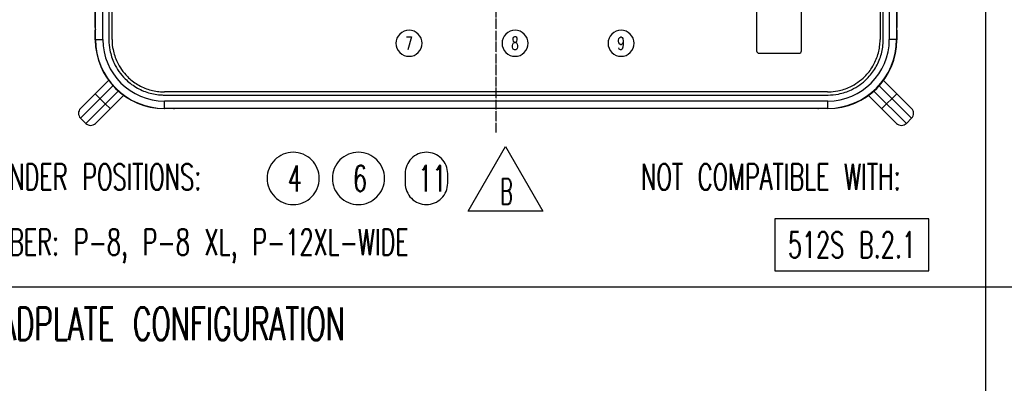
# Model space of a CAD drawing. Extents: x -1763 to 4575, y -3429 to 1051.
# Tile 160 of 174: x 716 to 1923, y -968 to -522. Entities that reach past the tile are written whole.
import ezdxf

# ---------------------------------------------------------------- set-up
doc = ezdxf.new("R2010")
doc.units = 0
doc.linetypes.add('DOT_CENTER', pattern=[14, 12, -1, 0, -1])
doc.layers.get('0').update_dxf_attribs({"linetype": 'CONTINUOUS'})
for name, color, linetype in [('1', 7, 'CONTINUOUS'), ('VOLL3', 7, 'CONTINUOUS'), ('VOLL4', 7, 'CONTINUOUS')]:
    doc.layers.add(name, color=color, linetype=linetype)
doc.styles.add('CONVERTER_1', font='txt.shx', dxfattribs={"width": 0.63})
doc.styles.add('CONVERTER_11', font='txt.shx', dxfattribs={"width": 0.54})

# ---------------------------------------------------------------- blocks, each defined once
blk = doc.blocks.new('TEXT__610', base_point=(-2000, -2800))
at = {"layer": '1', "color": 7, "linetype": 'CONTINUOUS'}
blk.add_line((1900, 800), (1900, -2170), dxfattribs=at)
at = {"layer": '1', "color": 1, "linetype": 'CONTINUOUS'}
blk.add_line((4500, -850), (-700, -850), dxfattribs=at)
at = {"layer": '1', "color": 1}
for points in [[(1051.3, -748.9), (1051.3, -748.9, 0.414214), (1083.3, -716.9), (1083.3, -716.9, 0.414214), (1051.3, -684.9), (1051.3, -684.9, 0.414214), (1019.3, -716.9), (1019.3, -716.9, 0.414214)], [(1131.3, -748.9), (1131.3, -748.9, 0.414214), (1163.3, -716.9), (1163.3, -716.9, 0.414214), (1131.3, -684.9), (1131.3, -684.9, 0.414214), (1099.3, -716.9), (1099.3, -716.9, 0.414214)], [(1214.7, -748.9), (1214.7, -748.9, 0.414214), (1240.8, -722.8), (1240.8, -711, 0.414214), (1214.7, -684.9), (1214.7, -684.9, 0.414214), (1188.6, -711), (1188.6, -722.8, 0.414214)]]:
    blk.add_lwpolyline(points, format="xyb", close=True, dxfattribs=at)
at = {"layer": '1', "color": 7}
blk.add_lwpolyline([(1641.9, -766.3), (1641.9, -830.3), (1830.7, -830.3), (1830.7, -766.3)], close=True, dxfattribs=at)
at = {"layer": '1', "color": 1, "style": 'CONVERTER_1', "width": 0.63}
for s, p in [('CYLINDER POSITIONS:', (647.6, -731)), ('NOT COMPATIBLE WITH:', (1477.6, -731)), ('4', (1044.6, -732.9)), ('6', (1124.6, -732.9)), ('11', (1204.6, -732.9)), ('PROBER: P-8, P-8 XL, P-12XL-WIDE', (647.6, -811))]:
    blk.add_text(s, height=32, dxfattribs=at).set_placement(p)
at = {"layer": '1', "color": 7, "style": 'CONVERTER_1', "width": 0.63}
for s, height, p in [('512S B.2.1', 32, (1657.9, -814.3)), ('HEADPLATE CONFIGURATION', 40, (647.6, -915))]:
    blk.add_text(s, height=height, dxfattribs=at).set_placement(p)
blk = doc.blocks.new('GABEL_TOP__840', base_point=(779.3, 772))
at = {"layer": '1', "color": 3, "linetype": 'DOT_CENTER'}
for p, q in [((1300, 374.8), (1300, 521.8)), ((1300, -660.7), (1300, 374.8)), ((779.3, -140), (1820.7, -140))]:
    blk.add_line(p, q, dxfattribs=at)
at = {"layer": '1', "color": 3, "linetype": 'CONTINUOUS'}
for p, q in [((893.7, 352.5), (1706.3, 352.5)), ((808.5, -275), (808.4, 252)), ((1791.5, -275), (1791.5, 252)), ((788.5, -275), (808.5, -275))]:
    blk.add_line(p, q, dxfattribs=at)
at = {"layer": 'VOLL3', "color": 3, "linetype": 'CONTINUOUS'}
for p, q in [((791.6, 508.5), (1808.5, 508.5)), ((788.5, 490.5), (788.5, 505.5)), ((1811.6, 505.5), (1811.6, 490.5)), ((788.5, 486.5), (788.5, -275)), ((1809.6, 488.5), (790.5, 488.5)), ((1811.6, 486.5), (1811.6, -272)), ((798.5, 441.2), (798.5, 425.8)), ((1801.5, 429.3), (1801.5, 437.7)), ((805.4, 433.5), (791.8, 433.5)), ((798.5, 314.7), (798.5, 299.3)), ((791.8, 307), (805.8, 307)), ((1808.5, 252), (1808.5, 127.3)), ((1808.5, 227.9), (1808.5, 127.3)), ((1808.5, 127.3), (1808.5, -275)), ((1808.5, -275), (1791.5, -275))]:
    blk.add_line(p, q, dxfattribs=at)
for centre, radius in [((798.5, 433.5), 5.5), ((798.5, 433.5), 3.2), ((798.5, 433.5), 2.4), ((1801.5, 433.5), 5.5), ((1801.5, 433.5), 3.2), ((1801.5, 433.5), 2.4), ((798.5, 307), 5.5), ((798.5, 307), 3.2), ((798.5, 307), 2.4), ((1801.5, 307), 5.5), ((1801.5, 307), 3.2), ((1801.5, 307), 2.4)]:
    blk.add_circle(centre, radius, dxfattribs=at)
for centre, radius, start, end in [((791.6, 505.5), 3, 90, 180), ((1808.5, 505.5), 3, 0, 90), ((790.5, 486.5), 2, 90, 180), ((790.5, 490.5), 2, 180, -90), ((1809.6, 490.5), 2, -90, 0), ((1809.6, 486.5), 2, 0, 90), ((798.5, 433.5), 3, 162, 72), ((798.5, 307), 3, 162, 72), ((1808.5, -272), 3, -90, 0)]:
    blk.add_arc(centre, radius, start, end, dxfattribs=at)
at = {"layer": 'VOLL4', "color": 3, "linetype": 'CONTINUOUS'}
for p, q in [((808.4, 252), (808.4, 275.8)), ((1791.5, 275.8), (1791.5, 252)), ((808.4, 252), (791.4, 252)), ((1808.5, 252), (1791.5, 252))]:
    blk.add_line(p, q, dxfattribs=at)
for centre, start, end in [((893.7, 266.7), 90, 173.9096), ((1706.3, 266.7), 6.0904, 90)]:
    blk.add_arc(centre, 85.8, start, end, dxfattribs=at)
blk = doc.blocks.new('MANI_TOPVIEW__841', base_point=(448.2, 2211.4))
at = {"layer": '1'}
blk.add_blockref('GABEL_TOP__840', (779.3, 772), dxfattribs=at)
blk = doc.blocks.new('TH_B__842', base_point=(1683.1, 1752.2))
at = {"color": 7, "linetype": 'CONTINUOUS'}
for p, q in [((808.9, -546.6), (808.9, 266.7)), ((817.9, -546.6), (817.9, 266.7)), ((825.3, 266.7), (825.3, -546.7)), ((829.1, -546.6), (829.1, 266.6)), ((1770.9, 266.6), (1770.9, -546.6)), ((1774.7, -546.7), (1774.7, 266.7)), ((1782.2, 266.7), (1782.2, -546.6)), ((1791.2, 266.7), (1791.2, -546.6)), ((808.6, -531.9), (808.6, 252)), ((1791.4, 252), (1791.4, -531.9)), ((1619.5, -491.5), (1619.5, -560.5)), ((1674.5, -560.5), (1674.5, -491.5)), ((808.9, -531.9), (808.6, -531.9)), ((808.6, -546.9), (808.6, -535.4)), ((1791.4, -531.9), (1791.2, -531.9)), ((1791.4, -535.4), (1791.4, -546.9)), ((808.9, -546.6), (817.9, -546.6)), ((1791.2, -546.6), (1782.2, -546.6)), ((1622.5, -563.5), (1671.5, -563.5)), ((824.8, -596.8), (790.5, -631.1)), ((830.2, -603.4), (790.5, -643.1)), ((824.8, -596.8), (824.8, -596.8)), ((1769.8, -603.4), (1809.5, -643.1)), ((1775.2, -596.8), (1775.2, -596.8)), ((1809.5, -631.1), (1775.2, -596.8)), ((836.6, -609.8), (796.9, -649.5)), ((820.9, -625.4), (808.6, -613.1)), ((808.9, -649.5), (843.2, -615.2)), ((843.2, -615.2), (843.2, -615.2)), ((893.3, -614.7), (1706.7, -614.7)), ((1706.6, -610.9), (893.4, -610.9)), ((1756.8, -615.2), (1756.8, -615.2)), ((1756.8, -615.2), (1791.1, -649.5)), ((1763.4, -609.8), (1803.1, -649.5)), ((1791.4, -613.1), (1773.1, -631.4)), ((826.9, -631.4), (820.9, -625.4)), ((893.4, -631.1), (893.4, -622.1)), ((1706.7, -622.1), (893.4, -622.1)), ((1706.7, -631.1), (1706.7, -622.1)), ((904.6, -631.4), (893.1, -631.4)), ((1706.7, -631.1), (893.4, -631.1)), ((908.1, -631.4), (908.1, -631.1)), ((1692, -631.4), (908.1, -631.4)), ((1692, -631.1), (1692, -631.4)), ((1707, -631.4), (1695.5, -631.4)), ((790.5, -643.1), (796.9, -649.5)), ((1803.1, -649.5), (1809.5, -643.1))]:
    blk.add_line(p, q, dxfattribs=at)
for centre, radius, start, end in [((810.6, -535.4), 2, 148.2117, 180), ((1789.5, -535.4), 2, 0, 31.7883), ((893.1, -546.9), 84.5, -180, -90), ((893.4, -546.6), 84.5, 180, -90), ((893.4, -546.6), 75.5, 180, -90), ((1706.7, -546.6), 75.5, -90, 0), ((1706.7, -546.6), 84.5, -90, 0), ((1707, -546.9), 84.5, -90, 0), ((1622.5, -560.5), 3, 180, -90), ((1671.5, -560.5), 3, -90, 0), ((796.5, -637.1), 8.5, 135, -135), ((904.6, -629.4), 2, -90, -58.2117), ((1695.5, -629.4), 2, -121.7883, -90), ((1803.5, -637.1), 8.5, -45, 45), ((802.9, -643.5), 8.5, -135, -45), ((1797.1, -643.5), 8.5, -135, -45)]:
    blk.add_arc(centre, radius, start, end, dxfattribs=at)
for points, knots in [([(825.3, -546.7), (825.3, -546.8), (825.3, -546.9), (825.3, -551.3), (825.7, -555.6), (827.6, -565.3), (829.4, -570.7), (833.5, -579.3), (835.4, -582.7), (839.9, -589), (842.4, -592), (845.2, -594.8), (849.2, -598.8), (853.6, -602.2), (863.3, -608), (868.5, -610.3), (879.2, -613.5), (884.8, -614.4), (891.3, -614.7), (892.1, -614.7), (893.1, -614.7), (893.2, -614.7), (893.3, -614.7)], [0, 0, 0, 0, 0.40337, 0.40337, 13.52804, 13.52804, 30.75641, 30.75641, 42.708869, 42.708869, 54.661329, 54.661329, 54.661329, 71.889628, 71.889628, 89.117923, 89.117923, 106.346215, 106.346215, 108.931019, 108.931019, 109.334267, 109.334267, 109.334267, 109.334267]), ([(829.1, -546.6), (829.1, -547.1), (829.1, -547.6), (829.2, -551.7), (829.6, -555.4), (831.4, -564.2), (833, -569.3), (836.9, -577.4), (838.7, -580.6), (843, -586.6), (845.3, -589.5), (847.9, -592.1), (851.7, -595.8), (855.9, -599.1), (865, -604.5), (869.9, -606.7), (880.1, -609.7), (885.3, -610.6), (891.1, -610.8), (891.5, -610.9), (892.4, -610.9), (892.9, -610.9), (893.4, -610.9)], [0, 0, 0, 0, 1.344726, 1.344726, 11.531711, 11.531711, 26.2174, 26.2174, 36.405819, 36.405819, 46.594233, 46.594233, 46.594233, 61.279836, 61.279836, 75.96545, 75.96545, 90.651092, 90.651092, 91.853934, 91.853934, 93.197825, 93.197825, 93.197825, 93.197825]), ([(1706.6, -610.9), (1707.1, -610.9), (1707.6, -610.9), (1711.7, -610.8), (1715.4, -610.4), (1724.2, -608.6), (1729.3, -607), (1737.4, -603.1), (1740.6, -601.3), (1746.6, -597), (1749.5, -594.7), (1752.1, -592.1), (1755.8, -588.3), (1759.1, -584.1), (1764.5, -575), (1766.7, -570.1), (1769.7, -559.9), (1770.6, -554.7), (1770.8, -548.9), (1770.9, -548.5), (1770.9, -547.6), (1770.9, -547.1), (1770.9, -546.6)], [0, 0, 0, 0, 1.344726, 1.344726, 11.531711, 11.531711, 26.2174, 26.2174, 36.405819, 36.405819, 46.594233, 46.594233, 46.594233, 61.279836, 61.279836, 75.96545, 75.96545, 90.651092, 90.651092, 91.853934, 91.853934, 93.197825, 93.197825, 93.197825, 93.197825]), ([(1706.7, -614.7), (1706.8, -614.7), (1706.9, -614.7), (1711.3, -614.7), (1715.6, -614.3), (1725.3, -612.4), (1730.7, -610.6), (1739.3, -606.5), (1742.7, -604.6), (1749, -600.1), (1752, -597.6), (1754.8, -594.8), (1758.8, -590.8), (1762.2, -586.4), (1768, -576.7), (1770.3, -571.5), (1773.5, -560.8), (1774.4, -555.2), (1774.7, -548.7), (1774.7, -547.9), (1774.7, -546.9), (1774.7, -546.8), (1774.7, -546.7)], [0, 0, 0, 0, 0.40337, 0.40337, 13.52804, 13.52804, 30.75641, 30.75641, 42.708869, 42.708869, 54.661329, 54.661329, 54.661329, 71.889628, 71.889628, 89.117923, 89.117923, 106.346215, 106.346215, 108.931019, 108.931019, 109.334267, 109.334267, 109.334267, 109.334267])]:
    blk.add_open_spline(points, degree=3, knots=knots, dxfattribs=at)
blk = doc.blocks.new('TEXT__843', base_point=(832.3, 280))
at = {"layer": '1', "color": 1}
for points in [[(1193.3, 249.7), (1193.3, 249.7, 0.414214), (1209.3, 265.7), (1209.3, 265.7, 0.414214), (1193.3, 281.7), (1193.3, 281.7, 0.414214), (1177.3, 265.7), (1177.3, 265.7, 0.414214)], [(1323.3, 249.7), (1323.3, 249.7, 0.414214), (1339.3, 265.7), (1339.3, 265.7, 0.414214), (1323.3, 281.7), (1323.3, 281.7, 0.414214), (1307.3, 265.7), (1307.3, 265.7, 0.414214)], [(1453.3, 249.7), (1453.3, 249.7, 0.414214), (1469.3, 265.7), (1469.3, 265.7, 0.414214), (1453.3, 281.7), (1453.3, 281.7, 0.414214), (1437.3, 265.7), (1437.3, 265.7, 0.414214)], [(848.3, -78.3), (848.3, -78.3, 0.414214), (864.3, -62.3), (864.3, -62.3, 0.414214), (848.3, -46.3), (848.3, -46.3, 0.414214), (832.3, -62.3), (832.3, -62.3, 0.414214)], [(1737.3, -83.3), (1737.3, -83.3, 0.414214), (1752, -68.6), (1752, -66, 0.414214), (1737.3, -51.3), (1737.3, -51.3, 0.414214), (1722.6, -66), (1722.6, -68.6, 0.414214)], [(848.3, -208.3), (848.3, -208.3, 0.414214), (864.3, -192.3), (864.3, -192.3, 0.414214), (848.3, -176.3), (848.3, -176.3, 0.414214), (832.3, -192.3), (832.3, -192.3, 0.414214)], [(1737.3, -213.3), (1737.3, -213.3, 0.414214), (1750.4, -200.3), (1750.4, -194.4, 0.414214), (1737.3, -181.3), (1737.3, -181.3, 0.414214), (1724.3, -194.4), (1724.3, -200.3, 0.414214)], [(848.3, -338.3), (848.3, -338.3, 0.414214), (864.3, -322.3), (864.3, -322.3, 0.414214), (848.3, -306.3), (848.3, -306.3, 0.414214), (832.3, -322.3), (832.3, -322.3, 0.414214)], [(1737.3, -343.3), (1737.3, -343.3, 0.414214), (1752, -328.6), (1752, -326, 0.414214), (1737.3, -311.3), (1737.3, -311.3, 0.414214), (1722.6, -326), (1722.6, -328.6, 0.414214)], [(1193.3, -567.3), (1193.3, -567.3, 0.414214), (1209.3, -551.3), (1209.3, -551.3, 0.414214), (1193.3, -535.3), (1193.3, -535.3, 0.414214), (1177.3, -551.3), (1177.3, -551.3, 0.414214)], [(1323.3, -567.3), (1323.3, -567.3, 0.414214), (1339.3, -551.3), (1339.3, -551.3, 0.414214), (1323.3, -535.3), (1323.3, -535.3, 0.414214), (1307.3, -551.3), (1307.3, -551.3, 0.414214)], [(1453.3, -567.3), (1453.3, -567.3, 0.414214), (1469.3, -551.3), (1469.3, -551.3, 0.414214), (1453.3, -535.3), (1453.3, -535.3, 0.414214), (1437.3, -551.3), (1437.3, -551.3, 0.414214)]]:
    blk.add_lwpolyline(points, format="xyb", close=True, dxfattribs=at)
at = {"layer": '1', "color": 1, "char_height": 24, "attachment_point": 7, "rotation": 90, "style": 'CONVERTER_1'}
for s, insert in [('ROTATION', (1336.5, 365.9)), ('AXIS OF', (1287.5, 365.9))]:
    blk.add_mtext(s, dxfattribs=dict(at, insert=insert))
at = {"layer": '1', "color": 1, "char_height": 16, "attachment_point": 5, "style": 'CONVERTER_1'}
for s, insert in [('3', (1193.3, 265.7)), ('2', (1323.3, 265.7)), ('1', (1453.3, 265.7)), ('4', (848.3, -62.3)), ('12', (1737.3, -67.3)), ('5', (848.3, -192.3)), ('11', (1737.3, -197.3)), ('6', (848.3, -322.3)), ('10', (1737.3, -327.3)), ('7', (1193.3, -551.3)), ('8', (1323.3, -551.3)), ('9', (1453.3, -551.3))]:
    blk.add_mtext(s, dxfattribs=dict(at, insert=insert))
blk = doc.blocks.new('TOPVIEW__844', base_point=(448.16, 2772.41))
blk.add_blockref('TH_B__842', (1683.11, 1752.2))
at = {"layer": '1'}
for name, p in [('MANI_TOPVIEW__841', (448.16, 2211.42)), ('TEXT__843', (832.32, 280))]:
    blk.add_blockref(name, p, dxfattribs=at)
blk = doc.blocks.new('QW__845', base_point=(-4706.4, 2791.8))
at = {"layer": '1'}
blk.add_blockref('TOPVIEW__844', (448.2, 2772.4), dxfattribs=at)
blk = doc.blocks.new('REV_B', base_point=(1265.7, -757))
at = {"layer": '1', "color": 1, "linetype": 'CONTINUOUS'}
for p, q in [((1265.7, -757), (1311.6, -677.6)), ((1311.6, -677.6), (1357.4, -757)), ((1357.4, -757), (1265.7, -757))]:
    blk.add_line(p, q, dxfattribs=at)
at = {"layer": '1', "color": 1, "style": 'CONVERTER_11', "width": 0.54}
blk.add_text('B', height=32, dxfattribs=at).set_placement((1304.8, -749))

msp = doc.modelspace()

# ---------------------------------------------------------------- block references
msp.add_blockref('QW__845', (-4706.4, 2791.8))
at = {"layer": '1'}
for name, p in [('TEXT__610', (-2000, -2800)), ('REV_B', (1265.7, -757))]:
    msp.add_blockref(name, p, dxfattribs=at)

doc.saveas('drawing.dxf')
